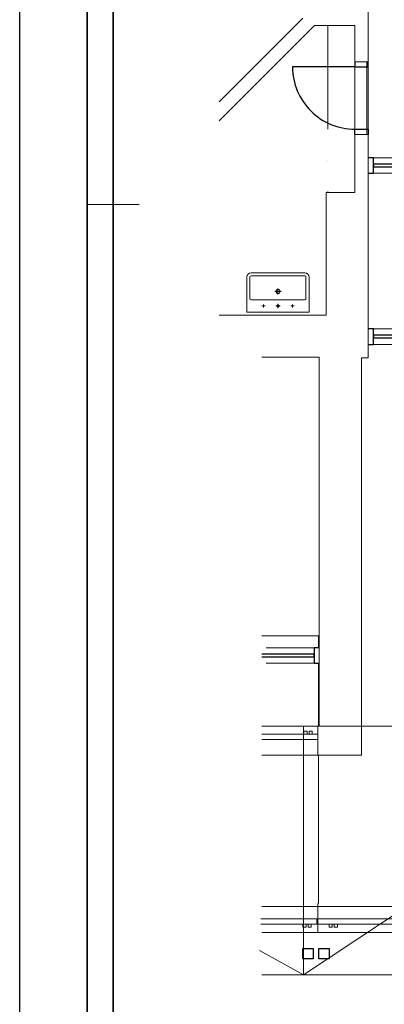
# Model space of a CAD drawing. Extents: x 1911006 to 2186114, y 709265 to 747216.
# Tile 4 of 256: x 1911006 to 1914521, y 732831 to 742325. Entities that reach past the tile are written whole.
import ezdxf

# ---------------------------------------------------------------- set-up
doc = ezdxf.new("R2010")
doc.units = 0
doc.header["$LTSCALE"] = 500
doc.header["$MEASUREMENT"] = 0
for name, pattern in [('2bodkociarka 1_8', [3.39, 1.8, -0.53, 0, -0.53, 0, -0.53]), ('ACAD_ISO10W100', [18.5, 12, -3, 0.5, -3]), ('Bodkociarka 2_0', [3.2, 2, -0.6, 0, -0.6])]:
    doc.linetypes.add(name, pattern=pattern)
for name, color, linetype, lineweight in [('!_A_01_TENKÁ', 8, 'CONTINUOUS', 13), ('!_A_02_HRUBÁ', 255, 'CONTINUOUS', 35), ('!_A_04_BODKOČIARKOVANÁ', 30, 'ACAD_ISO10W100', 13), ('A-DETL', 7, 'CONTINUOUS', 9), ('A-DETL-THIN', 7, 'CONTINUOUS', 9), ('A-DOOR', 31, 'CONTINUOUS', 18), ('A-DOOR-FRAM', 31, 'CONTINUOUS', 25), ('A-FLOR', 7, 'CONTINUOUS', 18), ('A-FLOR-HRAL', 11, 'CONTINUOUS', 18), ('A-FLOR-LEVL', 51, 'CONTINUOUS', 18), ('A-GLAZ-CURT', 52, 'CONTINUOUS', 18), ('A-GLAZ-CWMG', 51, 'CONTINUOUS', 18), ('A-WALL', 7, 'CONTINUOUS', 18), ('P-SANR-FIXT', 6, 'CONTINUOUS', 18), ('S-COLS', 52, 'CONTINUOUS', 18)]:
    doc.layers.add(name, color=color, linetype=linetype, lineweight=lineweight)
doc.layers.add('VZT', color=7, linetype='CONTINUOUS')

# ---------------------------------------------------------------- blocks, each defined once
blk = doc.blocks.new('System Panel - Glazed-1477135-1_NP NOVÉ KONŠTRUKCIE')
at = {"layer": 'A-GLAZ-CURT', "color": 250, "lineweight": 25}
for p, q in [((746.3, 12.5), (241.9, 12.5)), ((746.3, -12.5), (746.3, 12.5)), ((241.9, -12.5), (746.3, -12.5))]:
    blk.add_line(p, q, dxfattribs=at)
blk = doc.blocks.new('Rectangular Mullion - 50x150-1185524-1_NP NOVÉ KONŠTRUKCIE')
at = {"layer": 'A-GLAZ-CWMG', "color": 250, "lineweight": 25}
for p, q in [((-50, 75), (-2.5, 75)), ((-50, -75), (-50, 75)), ((-2.5, -75), (-50, -75))]:
    blk.add_line(p, q, dxfattribs=at)
blk = doc.blocks.new('Rectangular Mullion - 50x150-1477134-1_NP NOVÉ KONŠTRUKCIE')
at = {"layer": 'A-GLAZ-CWMG', "color": 7}
for p, q in [((14768.2, -17515), (15272.5, -17515)), ((15272.5, -17665), (14768.2, -17665))]:
    blk.add_line(p, q, dxfattribs=at)
blk = doc.blocks.new('Umyvadlo 600x380 LAUFEN_PRO S - 000 White-1423670-1_NP NOVÉ KONŠTRUKCIE')
at = {"layer": 'P-SANR-FIXT', "color": 7}
for p, q in [((-175, 232.5), (-175, 572.5)), ((-175, 572.5), (-175, 232.5)), ((-145, 362.5), (-145, 572.5)), ((-135, 612.5), (385, 612.5)), ((385, 612.5), (-135, 612.5)), ((-135, 582.5), (385, 582.5)), ((395, 572.5), (395, 362.5)), ((425, 572.5), (425, 232.5)), ((425, 232.5), (425, 572.5)), ((95, 432.5), (155, 432.5)), ((125, 462.5), (125, 402.5)), ((-135, 352.5), (385, 352.5)), ((0, 292.5), (-30, 292.5)), ((-15, 277.5), (-15, 307.5)), ((105, 292.5), (145, 292.5)), ((125, 272.5), (125, 312.5)), ((250, 292.5), (280, 292.5)), ((265, 277.5), (265, 307.5)), ((-175, 232.5), (425, 232.5))]:
    blk.add_line(p, q, dxfattribs=at)
for centre, radius in [((125, 432.5), 20), ((125, 292.5), 12)]:
    blk.add_circle(centre, radius, dxfattribs=at)
for centre, radius, start, end in [((-135, 572.5), 40, 90, 180), ((-135, 572.5), 40, 90, 180), ((-135, 572.5), 10, 90, 180), ((385, 572.5), 40, 360, 90), ((385, 572.5), 40, 360, 90), ((385, 572.5), 10, 0, 90), ((-135, 362.5), 10, 180, 270), ((385, 362.5), 10, 270, 0)]:
    blk.add_arc(centre, radius, start, end, dxfattribs=at)
blk = doc.blocks.new('Dvere - 600x1970-1131032-1_NP NOVÉ KONŠTRUKCIE')
at = {"layer": 'A-DOOR', "color": 7, "linetype": '2bodkociarka 1_8'}
for p, q in [((-173.9, 65), (426.1, 65)), ((-173.9, -65), (426.1, -65))]:
    blk.add_line(p, q, dxfattribs=at)
at = {"layer": 'A-DOOR', "color": 250, "lineweight": 25}
blk.add_line((-173.9, -65), (-173.9, -665), dxfattribs=at)
blk.add_arc((-173.9, -65), 600, 270, 0, dxfattribs=at)
at = {"layer": 'A-DOOR-FRAM', "color": 250}
for p, q in [((-173.9, 65), (-223.9, 65)), ((-173.9, -65), (-173.9, 65)), ((426.1, 65), (476.1, 65)), ((426.1, -65), (426.1, 65)), ((-223.9, -65), (-173.9, -65)), ((476.1, -65), (426.1, -65))]:
    blk.add_line(p, q, dxfattribs=at)
blk = doc.blocks.new('System Panel - Glazed-1522322-1_NP NOVÉ KONŠTRUKCIE')
at = {"layer": 'A-GLAZ-CURT', "color": 250, "lineweight": 25}
for p, q in [((205, 12.5), (-205, 12.5)), ((-205, 12.5), (-205, -12.5)), ((205, -12.5), (205, 12.5)), ((-205, -12.5), (205, -12.5))]:
    blk.add_line(p, q, dxfattribs=at)
blk = doc.blocks.new('System Panel - Glazed-1522347-1_NP NOVÉ KONŠTRUKCIE')
at = {"layer": 'A-GLAZ-CURT', "color": 250, "lineweight": 25}
for p, q in [((217.5, 12.5), (-217.5, 12.5)), ((-217.5, 12.5), (-217.5, -12.5)), ((217.5, -12.5), (217.5, 12.5)), ((-217.5, -12.5), (217.5, -12.5))]:
    blk.add_line(p, q, dxfattribs=at)
blk = doc.blocks.new('Stlp_ZB - 100x100-1506198-1_NP NOVÉ KONŠTRUKCIE')
at = {"layer": 'S-COLS', "color": 250, "lineweight": 25}
for p, q in [((-50, 50), (50, 50)), ((-50, -50), (-50, 50)), ((50, 50), (50, -50)), ((50, -50), (-50, -50))]:
    blk.add_line(p, q, dxfattribs=at)
blk = doc.blocks.new('Rectangular Mullion - 50x150-1522324-1_NP NOVÉ KONŠTRUKCIE')
at = {"layer": 'A-GLAZ-CWMG', "color": 250, "lineweight": 25}
for p, q in [((0, 75), (-50, 75)), ((-50, 75), (-50, -75)), ((-50, -75), (0, -75))]:
    blk.add_line(p, q, dxfattribs=at)
blk = doc.blocks.new('Rectangular Mullion - 50x150-1522320-1_NP NOVÉ KONŠTRUKCIE')
at = {"layer": 'A-GLAZ-CWMG', "color": 7}
for p, q in [((18725, -14440), (18315, -14440)), ((18725, -14590), (18315, -14590))]:
    blk.add_line(p, q, dxfattribs=at)
blk = doc.blocks.new('Rectangular Mullion - 50x150-1522339-1_NP NOVÉ KONŠTRUKCIE')
at = {"layer": 'A-GLAZ-CWMG', "color": 7}
for p, q in [((16690, -12790), (16255, -12790)), ((16690, -12940), (16255, -12940))]:
    blk.add_line(p, q, dxfattribs=at)
blk = doc.blocks.new('Rectangular Mullion - 50x150-1522350-1_NP NOVÉ KONŠTRUKCIE')
at = {"layer": 'A-GLAZ-CWMG', "color": 250, "lineweight": 25}
for p, q in [((0, 75), (-50, 75)), ((-50, 75), (-50, -75)), ((-50, -75), (0, -75))]:
    blk.add_line(p, q, dxfattribs=at)
blk = doc.blocks.new('Zábradlí 1 - Zábradlí 1-1542331-1_NP NOVÉ KONŠTRUKCIE')
at = {"layer": 'A-FLOR-HRAL', "color": 7}
for p, q in [((14768.2, -20190), (15309.2, -20190)), ((15309.2, -20190), (15309.2, -20240)), ((15309.2, -20240), (14768.2, -20240)), ((15174.7, -20240), (15174.7, -20270)), ((15204.7, -20270), (15174.7, -20270)), ((15204.7, -20270), (15204.7, -20240)), ((15224.7, -20240), (15224.7, -20270)), ((15254.7, -20270), (15224.7, -20270)), ((15254.7, -20270), (15254.7, -20240))]:
    blk.add_line(p, q, dxfattribs=at)
blk = doc.blocks.new('Zábradlí 2 - Zábradlí 1-1544544-1_NP NOVÉ KONŠTRUKCIE')
at = {"layer": 'A-FLOR-HRAL', "color": 7}
for p, q in [((14768.2, -18400), (15309.2, -18400)), ((15174.7, -18370), (15204.7, -18370)), ((15174.7, -18370), (15174.7, -18400)), ((15204.7, -18400), (15204.7, -18370)), ((15224.7, -18370), (15254.7, -18370)), ((15224.7, -18370), (15224.7, -18400)), ((15254.7, -18400), (15254.7, -18370)), ((15309.2, -18400), (15309.2, -18450)), ((15309.2, -18450), (14768.2, -18450))]:
    blk.add_line(p, q, dxfattribs=at)

msp = doc.modelspace()

# ---------------------------------------------------------------- linework, layer by layer
at = {"layer": '!_A_01_TENKÁ'}
msp.add_lwpolyline([(1912157.7, 740543.8), (1911657.7, 740543.8)], dxfattribs=at)
at = {"layer": '!_A_02_HRUBÁ'}
for points in [[(1911657.7, 746693.8), (1948407.7, 746693.8), (1948407.7, 725693.8), (1911657.7, 725693.8)], [(1911907.7, 746443.8), (1948157.7, 746443.8), (1948157.7, 725943.8), (1911907.7, 725943.8)]]:
    msp.add_lwpolyline(points, close=True, dxfattribs=at)
at = {"layer": '!_A_04_BODKOČIARKOVANÁ', "color": 7}
for points in [[(1917351.5, 735514.4), (1917351.5, 733114.4), (1913339.6, 733114.4)], [(1913891.5, 735514.4), (1913741.5, 735514.4), (1913741.5, 733114.4)], [(1913741.5, 733114.4), (1917351.5, 735514.4)], [(1914301.5, 735514.4), (1917351.5, 735514.4)], [(1913741.5, 733114.4), (1913316.5, 733348.9)]]:
    msp.add_lwpolyline(points, dxfattribs=at)
at = {"layer": 'A-DETL', "color": 7, "linetype": 'Bodkociarka 2_0', "lineweight": 18}
for p, q in [((1913976.5, 742269.4), (1913976.5, 740659.4)), ((1914351.5, 741919.4), (1914351.5, 741219.4))]:
    msp.add_line(p, q, dxfattribs=at)
at = {"layer": 'A-DETL-THIN', "color": 7}
for p, q in [((1914366.5, 741919.4), (1914366.5, 742684.4)), ((1913736.5, 742340.6), (1912929.6, 741533.8)), ((1912929.6, 741349.9), (1913849.1, 742269.4)), ((1913849.1, 742269.4), (1914236.5, 742269.4)), ((1914236.5, 742269.4), (1914236.5, 741919.4)), ((1914236.5, 741919.4), (1914366.5, 741919.4)), ((1914366.5, 741219.4), (1914236.5, 741219.4)), ((1914236.5, 741219.4), (1914236.5, 740659.4)), ((1914366.5, 739064.4), (1914366.5, 741219.4)), ((1914236.5, 740659.4), (1913961.5, 740659.4)), ((1913961.5, 740659.4), (1913961.5, 739474.4)), ((1913961.5, 739474.4), (1912929.6, 739474.4)), ((1913339.6, 739069.4), (1913891.5, 739069.4)), ((1913891.5, 739069.4), (1913891.5, 735514.4)), ((1914301.5, 735514.4), (1914301.5, 739064.4)), ((1914301.5, 739064.4), (1914366.5, 739064.4)), ((1913891.5, 735514.4), (1914301.5, 735514.4))]:
    msp.add_line(p, q, dxfattribs=at)
at = {"layer": 'A-FLOR', "color": 7}
for p, q in [((1913339.6, 736384.4), (1913886.5, 736384.4)), ((1913886.5, 736384.4), (1913886.5, 736269.4)), ((1913886.5, 736119.4), (1913886.5, 735514.4)), ((1913886.5, 735234.4), (1913886.5, 733804.4))]:
    msp.add_line(p, q, dxfattribs=at)
at = {"layer": 'A-FLOR-HRAL', "color": 7}
for p, q in [((1913880.6, 733654.4), (1917256.7, 733654.4)), ((1913880.6, 733604.4), (1913880.6, 733654.4)), ((1917256.7, 733604.4), (1913880.6, 733604.4)), ((1913988.7, 733604.4), (1914018.7, 733604.4)), ((1913988.7, 733604.4), (1913988.7, 733574.4)), ((1914018.7, 733574.4), (1913988.7, 733574.4)), ((1914018.7, 733574.4), (1914018.7, 733604.4)), ((1914038.7, 733604.4), (1914068.7, 733604.4)), ((1914038.7, 733604.4), (1914038.7, 733574.4)), ((1914068.7, 733574.4), (1914038.7, 733574.4)), ((1914068.7, 733574.4), (1914068.7, 733604.4))]:
    msp.add_line(p, q, dxfattribs=at)
at = {"layer": 'A-FLOR-LEVL', "color": 7}
msp.add_line((1913886.5, 733804.4), (1913886.5, 735234.4), dxfattribs=at)
at = {"layer": 'A-WALL', "color": 7}
for p, q in [((1913339.6, 735514.4), (1913891.5, 735514.4)), ((1913880.6, 735514.4), (1913880.6, 735434.4)), ((1914301.5, 735514.4), (1914301.5, 735234.4)), ((1913880.6, 735384.4), (1913880.6, 735234.4)), ((1914301.5, 735234.4), (1913339.6, 735234.4)), ((1913880.6, 733804.4), (1913880.6, 733654.4)), ((1913339.6, 733774.4), (1917066.5, 733774.4)), ((1917346.5, 733524.4), (1913339.6, 733524.4)), ((1913880.6, 733604.4), (1913880.6, 733524.4))]:
    msp.add_line(p, q, dxfattribs=at)
at = {"layer": 'VZT', "color": 6}
msp.add_lwpolyline([(1911005.6, 747216.2), (1949003.1, 747216.2), (1949003.1, 709264.8), (1911005.6, 709264.8)], close=True, dxfattribs=at)

# ---------------------------------------------------------------- block references
at = {"layer": 'A-DOOR', "color": 7, "linetype": '2bodkociarka 1_8', "rotation": 270}
msp.add_blockref('Dvere - 600x1970-1131032-1_NP NOVÉ KONŠTRUKCIE', (1914301.5, 741695.5), dxfattribs=at)
at = {"layer": 'A-FLOR-HRAL', "color": 7}
for name, p in [('Zábradlí 2 - Zábradlí 1-1544544-1_NP NOVÉ KONŠTRUKCIE', (1898571.5, 753834.4)), ('Zábradlí 1 - Zábradlí 1-1542331-1_NP NOVÉ KONŠTRUKCIE', (1898561.5, 753844.4))]:
    msp.add_blockref(name, p, dxfattribs=at)
at = {"layer": 'A-GLAZ-CURT', "color": 7}
for name, p in [('System Panel - Glazed-1522347-1_NP NOVÉ KONŠTRUKCIE', (1914634, 740919.4)), ('System Panel - Glazed-1522322-1_NP NOVÉ KONŠTRUKCIE', (1914621.5, 739269.4)), ('System Panel - Glazed-1477135-1_NP NOVÉ KONŠTRUKCIE', (1913097.7, 736194.4))]:
    msp.add_blockref(name, p, dxfattribs=at)
at = {"layer": 'A-GLAZ-CWMG', "color": 7, "rotation": 180}
for name, p in [('Rectangular Mullion - 50x150-1522350-1_NP NOVÉ KONŠTRUKCIE', (1914366.5, 740919.4)), ('Rectangular Mullion - 50x150-1522324-1_NP NOVÉ KONŠTRUKCIE', (1914366.5, 739269.4))]:
    msp.add_blockref(name, p, dxfattribs=at)
at = {"layer": 'A-GLAZ-CWMG', "color": 7}
for name, p in [('Rectangular Mullion - 50x150-1522339-1_NP NOVÉ KONŠTRUKCIE', (1898161.5, 753784.4)), ('Rectangular Mullion - 50x150-1522320-1_NP NOVÉ KONŠTRUKCIE', (1896101.5, 753784.4)), ('Rectangular Mullion - 50x150-1477134-1_NP NOVÉ KONŠTRUKCIE', (1898614, 753784.4))]:
    msp.add_blockref(name, p, dxfattribs=at)
at = {"layer": 'A-GLAZ-CWMG', "color": 7, "extrusion": (0, 0, -1), "rotation": 180}
msp.add_blockref('Rectangular Mullion - 50x150-1185524-1_NP NOVÉ KONŠTRUKCIE', (-1913894, 736194.4), dxfattribs=at)
at = {"layer": 'P-SANR-FIXT', "color": 7}
msp.add_blockref('Umyvadlo 600x380 LAUFEN_PRO S - 000 White-1423670-1_NP NOVÉ KONŠTRUKCIE', (1913370.7, 739271.9), dxfattribs=at)
at = {"layer": 'S-COLS', "color": 7, "rotation": 180}
for p in [(1913785.8, 733319.4), (1913939.6, 733319.4)]:
    msp.add_blockref('Stlp_ZB - 100x100-1506198-1_NP NOVÉ KONŠTRUKCIE', p, dxfattribs=at)

doc.saveas('drawing.dxf')
